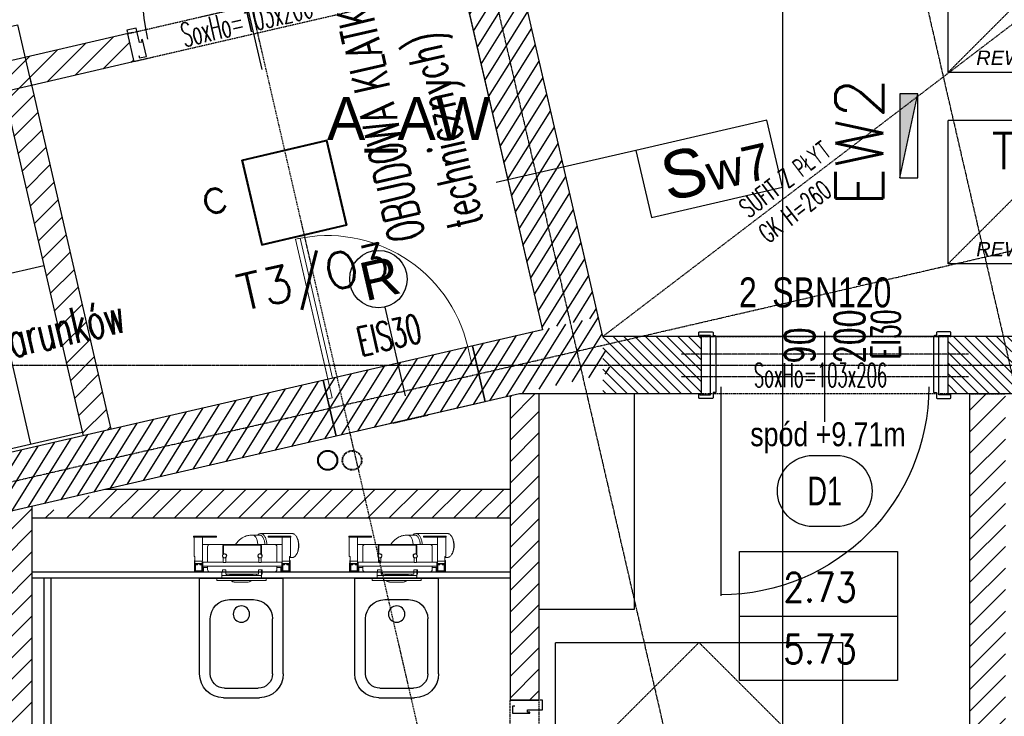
# Model space of a CAD drawing. Header units: millimetres. Extents: x 69081 to 158617, y -37521 to -9534.
# Tile 64 of 256: x 111704 to 112115, y -20695 to -20404. Entities that reach past the tile are written whole.
import ezdxf
from ezdxf.enums import TextEntityAlignment as Align

# ---------------------------------------------------------------- set-up
doc = ezdxf.new("R2010")
doc.units = ezdxf.units.MM
for name, pattern in [('DASHED', [0.75, 0.5, -0.25]), ('DASHED2', [0.375, 0.25, -0.125]), ('DO', [0.8, 0.6, -0.1, 0, -0.1]), ('DP', [0.5, 0.3, -0.2]), ('MP', [0.25, 0.15, -0.1])]:
    doc.linetypes.add(name, pattern=pattern)
for name, color, linetype in [('0_oświetlenie', 7, 'Continuous'), ('_A-opisy', 51, 'Continuous'), ('A-----SZ', 8, 'Continuous'), ('A-ARM', 8, 'Continuous'), ('A-MEB', 8, 'Continuous'), ('A-OSI', 8, 'DO'), ('A-SCH', 1, 'Continuous'), ('A-SCI', 7, 'Continuous'), ('A_GSA_GK', 2, 'Continuous'), ('AM DRZIW WEWN', 1, 'Continuous'), ('B-widok', 9, 'Continuous'), ('BA_ARM', 8, 'Continuous'), ('BA_drz', 7, 'Continuous'), ('BA_sym', 7, 'Continuous'), ('BA_WIC', 1, 'Continuous'), ('BA_wig', 3, 'Continuous'), ('BZ_sym', 7, 'Continuous'), ('E_OPRAWY_LUXIONA', 3, 'Continuous'), ('E_Oświetlenie - Numer obwodu', 1, 'Continuous'), ('E_Oświetlenie - Opis', 4, 'Continuous'), ('F-BIL', 1, 'Continuous'), ('F-BIL-OP', 3, 'Continuous'), ('F-BIL-TA', 1, 'Continuous'), ('JS_OLKA KONSTR', 231, 'Continuous'), ('JS_p.poż.', 240, 'Continuous'), ('JS_PODCIĄGI', 1, 'DP'), ('JS_SUFIT PODWIESZONY', 40, 'Continuous'), ('Nadproża', 5, 'DO'), ('porta', 8, 'Continuous'), ('R-----OP', 1, 'Continuous'), ('R-----WY', 1, 'Continuous')]:
    doc.layers.add(name, color=color, linetype=linetype)
for name, color, linetype, lineweight in [('_A-stolarka', 72, 'Continuous', 9), ('_A-ściany', 141, 'Continuous', 35), ('A-DRZ-SY', 7, 'Continuous', 25), ('IS_Grzejnik', 15, 'Continuous', 5), ('IS_Pion1', 7, 'Continuous', 5), ('OPIS', 7, 'Continuous', 25), ('SB_OTWORY DRZWI', 1, 'Continuous', 9)]:
    doc.layers.add(name, color=color, linetype=linetype, lineweight=lineweight)
doc.layers.add('IS_Działka (powrotna)', color=5, linetype='DASHED', lineweight=40, true_color=0x0000ff)
doc.layers.get('R-----WY').off()
doc.styles.add('Arial', font='l_10646.ttf')
doc.styles.add('BIKTS', font='bikromsw.shx', dxfattribs={"width": 0.85})
doc.styles.add('Opisowy', font='arial.ttf')
doc.styles.add('ROMANS', font='romans.shx', dxfattribs={"height": 1})
doc.styles.add('SIMPLEX', font='simplex', dxfattribs={"width": 0.85})
doc.styles.add('SŁAWKA', font='simplex.shx', dxfattribs={"height": 12.5})
doc.styles.add('TableTextStyle', font='txt')
doc.styles.add('WYM--ROMANSSHX-08', font='ROMANS.SHX', dxfattribs={"width": 0.8})

# ---------------------------------------------------------------- blocks, each defined once
blk = doc.blocks.new('wc 50')
at = {"layer": 'A-MEB', "ltscale": 50}
for p, q in [((57717.02, -30557.07), (57682.02, -30557.07)), ((57682.02, -30597.07), (57682.02, -30557.07)), ((57717.02, -30597.07), (57717.02, -30557.07)), ((57704.52, -30566.07), (57694.52, -30566.07)), ((57686.52, -30597.07), (57686.52, -30574.07)), ((57712.52, -30597.07), (57712.52, -30574.07)), ((57706.52, -30603.07), (57692.52, -30603.07)), ((57707.02, -30607.07), (57692.02, -30607.07))]:
    blk.add_line(p, q, dxfattribs=at)
blk.add_circle((57699.52, -30572.1), 3.43, dxfattribs=at)
for centre, radius, start, end in [((57694.52, -30574.07), 8, 90, 180), ((57704.52, -30574.07), 8, 0, 90), ((57692.02, -30597.07), 10, 180, 270), ((57692.52, -30597.07), 6, 180, 270), ((57706.52, -30597.07), 6, 270, 0), ((57707.02, -30597.07), 10, 270, 0)]:
    blk.add_arc(centre, radius, start, end, dxfattribs=at)
blk = doc.blocks.new('stelaż kibel')
at = {"layer": 'BA_ARM', "lineweight": 0}
for p, q in [((-8.04, 20.61), (-21.23, 20.61)), ((-22.85, 19.54), (-23.06, 19.23)), ((-20.64, 19.5), (-20.64, 19.1)), ((-20.64, 19.5), (-11.14, 19.5)), ((-20.64, 19.1), (-11.14, 19.1)), ((-20.49, 11.1), (-20.49, 19.1)), ((-16.99, 9.1), (-16.99, 19.1)), ((-11.14, 19.5), (-11.14, 19.1)), ((-4.56, 20.01), (-7.53, 20.01)), ((10.46, 19.5), (10.46, 19.1)), ((10.46, 19.5), (19.96, 19.5)), ((10.46, 19.1), (19.96, 19.1)), ((16.31, 9.1), (16.31, 19.1)), ((19.81, 11.1), (19.81, 19.1)), ((19.96, 19.5), (19.96, 19.1)), ((-16.99, 16.1), (-15.84, 16.1)), ((-13.84, 16.1), (-15.84, 16.1)), ((-14.84, 8.6), (-14.84, 15.1)), ((-13.84, 16.1), (-7.94, 16.1)), ((-8.44, 15.6), (-8.44, 11.9)), ((-8.14, 12.11), (-8.14, 15.8)), ((-8.14, 15.8), (7.46, 15.8)), ((7.26, 16.1), (-7.94, 16.1)), ((7.26, 16.1), (13.16, 16.1)), ((7.46, 15.8), (7.46, 12.11)), ((7.76, 11.9), (7.76, 15.6)), ((15.16, 16.1), (13.16, 16.1)), ((14.16, 15.1), (14.16, 8.6)), ((15.16, 16.1), (16.31, 16.1)), ((-23.06, 12), (-22.85, 11.68)), ((-21.23, 10.61), (-20.09, 10.61)), ((-20.09, 11.1), (-20.49, 11.1)), ((-20.09, 9.35), (-20.37, 9.35)), ((-20.37, 9.35), (-20.37, 4.55)), ((-20.09, 9.1), (-20.09, 11.1)), ((-20.09, 9.1), (-16.99, 9.1)), ((-20.09, 9.1), (-20.09, 8.1)), ((-17.09, 9.1), (-17.09, 8.1)), ((-16.84, 8.6), (-16.84, 8.1)), ((-8.24, 8.6), (-16.84, 8.6)), ((-8.44, 11.9), (-8.41, 11.9)), ((-8.27, 11.9), (-8.14, 11.9)), ((-8.24, 10.29), (-8.24, 8.5)), ((-8.24, 8.5), (-7.24, 8.5)), ((-8.14, 11.9), (-8.14, 11.99)), ((-7.24, 8.5), (-7.24, 10.29)), ((6.56, 8.6), (-7.24, 8.6)), ((6.56, 8.5), (6.56, 10.29)), ((7.56, 8.5), (6.56, 8.5)), ((7.46, 11.99), (7.46, 11.9)), ((7.46, 11.9), (7.59, 11.9)), ((7.56, 10.29), (7.56, 8.5)), ((16.16, 8.6), (7.56, 8.6)), ((7.73, 11.9), (7.76, 11.9)), ((16.16, 8.6), (16.16, 8.1)), ((19.41, 9.1), (16.31, 9.1)), ((16.41, 9.1), (16.41, 8.1)), ((19.41, 11.1), (19.81, 11.1)), ((19.41, 9.1), (19.41, 11.1)), ((19.56, 9.4), (19.41, 9.4)), ((19.41, 9.1), (19.41, 8.1)), ((19.66, 8.15), (19.41, 8.4)), ((19.41, 8.4), (19.41, 8.1)), ((19.56, 8.25), (19.56, 9.4)), ((-20.37, 4.55), (-10.87, 4.55)), ((-20.34, 8.1), (-20.34, 4.6)), ((-16.84, 8.1), (-20.34, 8.1)), ((-20.34, 4.6), (-16.84, 4.6)), ((-16.99, 7.95), (-20.19, 7.95)), ((-20.19, 7.95), (-20.19, 4.75)), ((-20.19, 4.75), (-16.99, 4.75)), ((-19.04, 7.8), (-20.04, 7.8)), ((-20.04, 7.8), (-20.04, 4.8)), ((-20.04, 4.8), (-17.04, 4.8)), ((-19.84, 5), (-19.84, 7.6)), ((-19.84, 7.6), (-19.04, 7.6)), ((-17.24, 5), (-19.84, 5)), ((-19.04, 7.6), (-19.04, 7.8)), ((-17.04, 7.8), (-18.04, 7.8)), ((-18.04, 7.8), (-18.04, 7.6)), ((-18.04, 7.6), (-17.24, 7.6)), ((-17.24, 7.6), (-17.24, 5)), ((-17.04, 4.8), (-17.04, 7.8)), ((-16.99, 4.75), (-16.99, 7.95)), ((-16.84, 4.6), (-16.84, 8.1)), ((16.16, 7), (-16.84, 7)), ((-14.84, 6.4), (-16.84, 6.4)), ((-16.54, 4.6), (-16.84, 4.6)), ((-16.54, 6.4), (-16.54, 4.6)), ((-13.84, 4.6), (-16.54, 4.6)), ((-14.84, 5.6), (-14.84, 7)), ((-8.64, 4.6), (-13.84, 4.6)), ((-10.87, 4.55), (-10.87, 4.6)), ((-7.14, 5.5), (-8.64, 5.5)), ((-8.64, 5.5), (-8.64, 4.6)), ((-8.64, 4.6), (-8.37, 4.6)), ((-8.64, 3.6), (-8.64, 4.6)), ((-8.37, 5.5), (-8.37, 2.47)), ((-7.14, 4.6), (-7.14, 5.5)), ((-7.14, 3.6), (-7.14, 4.6)), ((6.46, 4.6), (-7.14, 4.6)), ((7.96, 5.5), (6.46, 5.5)), ((6.46, 4.6), (6.46, 5.5)), ((6.46, 3.6), (6.46, 4.6)), ((7.96, 5.5), (7.96, 4.6)), ((13.16, 4.6), (7.96, 4.6)), ((8.21, 2.37), (8.21, 4.6)), ((15.86, 4.6), (13.16, 4.6)), ((14.16, 7), (14.16, 5.6)), ((16.16, 6.4), (14.16, 6.4)), ((15.86, 4.6), (15.86, 6.4)), ((16.16, 4.6), (15.86, 4.6)), ((16.16, 8.1), (16.16, 4.6)), ((19.66, 8.1), (16.16, 8.1)), ((16.16, 4.6), (19.66, 4.6)), ((16.31, 7.95), (16.31, 4.75)), ((19.51, 7.95), (16.31, 7.95)), ((16.31, 4.75), (19.51, 4.75)), ((17.36, 7.8), (16.36, 7.8)), ((16.36, 7.8), (16.36, 4.8)), ((16.36, 4.8), (19.36, 4.8)), ((16.56, 5), (16.56, 7.6)), ((16.56, 7.6), (17.36, 7.6)), ((19.16, 5), (16.56, 5)), ((17.36, 7.6), (17.36, 7.8)), ((18.36, 7.8), (18.36, 7.6)), ((19.36, 7.8), (18.36, 7.8)), ((18.36, 7.6), (19.16, 7.6)), ((19.16, 7.6), (19.16, 5)), ((19.36, 4.8), (19.36, 7.8)), ((19.51, 4.75), (19.51, 7.95)), ((19.66, 8.1), (19.66, 8.15)), ((19.66, 4.6), (19.66, 8.1)), ((-10.29, 2), (-10.29, 1.2)), ((-10.25, 2), (-10.29, 2)), ((-10.25, 2), (-9.45, 2)), ((-10.05, 1), (-10.09, 1)), ((-9.45, 1), (-10.05, 1)), ((9.45, 2), (-9.45, 2)), ((9.45, 1), (-9.45, 1)), ((-8.37, 3.6), (-8.64, 3.6)), ((-8.37, 2.47), (-8.32, 2.42)), ((-8.37, 2.47), (-8.32, 2.47)), ((-8.34, 2.43), (-8.34, 2)), ((-8.31, 3.1), (-8.32, 3.1)), ((-8.31, 3.1), (-8.01, 3.1)), ((8.01, 3.1), (-8.01, 3.1)), ((6.46, 3.6), (-7.14, 3.6)), ((-6.37, 3.1), (-6.37, 3.6)), ((-4.77, 3.6), (-4.77, 3.3)), ((-4.77, 3.3), (-4.77, 3.1)), ((-4.77, 3.3), (4.83, 3.3)), ((-4.77, 3.3), (4.83, 3.3)), ((-2.14, 0.3), (-2.21, 0.3)), ((-2.11, 0.3), (-2.14, 0.3)), ((2.18, 0.3), (-2.11, 0.3)), ((2.2, 0.3), (2.18, 0.3)), ((2.27, 0.3), (2.2, 0.3)), ((4.83, 3.3), (4.83, 3.6)), ((4.83, 3.1), (4.83, 3.3)), ((6.21, 3.6), (6.21, 3.1)), ((8.01, 3.1), (8.14, 3.1)), ((8.14, 3.1), (8.14, 2)), ((8.14, 3.1), (8.19, 3.1)), ((8.19, 3.1), (8.19, 2)), ((8.19, 2.35), (8.21, 2.37)), ((8.19, 2.37), (8.21, 2.37)), ((9.45, 2), (10.25, 2)), ((10.05, 1), (9.45, 1)), ((10.25, 2), (10.25, 1.2))]:
    blk.add_line(p, q, dxfattribs=at)
at = {"layer": 'BA_ARM', "lineweight": 0, "flags": 128}
for points in [[(-21.23, 20.61), (-21.45, 20.59), (-21.67, 20.54), (-21.88, 20.46), (-22.09, 20.33), (-22.3, 20.18), (-22.5, 19.99), (-22.68, 19.78), (-22.86, 19.53), (-23.03, 19.26), (-23.18, 18.96), (-23.32, 18.64), (-23.45, 18.29), (-23.56, 17.93), (-23.65, 17.55), (-23.73, 17.16), (-23.79, 16.75), (-23.83, 16.34), (-23.85, 15.93), (-23.86, 15.51), (-23.84, 15.09), (-23.81, 14.68), (-23.76, 14.27), (-23.69, 13.87), (-23.61, 13.48), (-23.51, 13.11), (-23.39, 12.76), (-23.25, 12.43), (-23.11, 12.11), (-22.95, 11.83), (-22.77, 11.57), (-22.59, 11.34), (-22.4, 11.13), (-22.2, 10.96), (-21.99, 10.83), (-21.78, 10.72), (-21.56, 10.65), (-21.34, 10.62), (-21.23, 10.61)], [(-10.66, 16.1), (-10.64, 16.34), (-10.6, 16.75), (-10.54, 17.16), (-10.47, 17.55), (-10.37, 17.93), (-10.26, 18.29), (-10.14, 18.64), (-10, 18.96), (-9.84, 19.26), (-9.68, 19.53), (-9.5, 19.78), (-9.31, 19.99), (-9.11, 20.18), (-8.91, 20.33), (-8.7, 20.46), (-8.48, 20.54), (-8.26, 20.59), (-8.04, 20.61)], [(-23.06, 12), (-23.12, 12.09), (-23.28, 12.36), (-23.42, 12.66), (-23.55, 12.97), (-23.66, 13.31), (-23.76, 13.67), (-23.84, 14.04), (-23.9, 14.42), (-23.95, 14.81), (-23.98, 15.21), (-23.99, 15.61), (-23.98, 16.01), (-23.95, 16.41), (-23.9, 16.8), (-23.84, 17.19), (-23.76, 17.56), (-23.66, 17.91), (-23.55, 18.25), (-23.42, 18.57), (-23.28, 18.87), (-23.12, 19.14), (-23.06, 19.23)], [(-9.83, 16.1), (-9.81, 16.4), (-9.76, 16.78), (-9.7, 17.16), (-9.62, 17.52), (-9.52, 17.87), (-9.41, 18.2), (-9.28, 18.51), (-9.13, 18.79), (-8.98, 19.05), (-8.81, 19.28), (-8.63, 19.49), (-8.44, 19.66), (-8.25, 19.8), (-8.05, 19.9), (-7.84, 19.97), (-7.64, 20.01), (-7.53, 20.01)], [(-6.86, 16.1), (-6.83, 16.4), (-6.79, 16.78), (-6.72, 17.16), (-6.64, 17.52), (-6.54, 17.87), (-6.43, 18.2), (-6.3, 18.51), (-6.16, 18.79), (-6, 19.05), (-5.83, 19.28), (-5.65, 19.49), (-5.47, 19.66), (-5.27, 19.8), (-5.07, 19.9), (-4.87, 19.97), (-4.66, 20.01), (-4.55, 20.01)], [(2.46, 16.1), (2.18, 16.51), (1.84, 16.94), (1.54, 17.29), (1.26, 17.57), (0.8, 17.99), (0.27, 18.42), (-0.36, 18.83), (-1.08, 19.22), (-1.57, 19.43), (-2.05, 19.61), (-2.47, 19.73), (-2.64, 19.78), (-2.84, 19.82), (-3.14, 19.88), (-3.54, 19.95), (-4.04, 20), (-4.55, 20.01)], [(2.2, 0.3), (2.23, 0.3), (2.25, 0.3)]]:
    blk.add_lwpolyline(points, dxfattribs=at)
at = {"layer": 'BA_ARM', "lineweight": 0}
for centre, radius, start, end in [((-8.13, 18.84), 1.78, 41.3776, 87.2916), ((-13.84, 15.1), 1, 90, 180), ((-7.94, 15.6), 0.5, 90, 180), ((7.26, 15.6), 0.5, 0, 90), ((13.16, 15.1), 1, 0, 90), ((-7.74, 11.3), 0.9, 138.1897, 242.734), ((-7.74, 11.3), 0.8, 131.4096, 120), ((-7.94, 10.29), 0.3, 135.0482, 180), ((-7.74, 11.3), 0.9, 297.266, 116.3878), ((-7.54, 10.29), 0.3, 0, 44.9518), ((7.06, 11.3), 0.9, 63.6122, 242.734), ((7.06, 11.3), 0.8, 60, 48.5904), ((6.86, 10.29), 0.3, 135.0482, 180), ((7.06, 11.3), 0.9, 297.266, 41.8103), ((7.26, 10.29), 0.3, 0, 44.9518), ((-13.84, 5.6), 1, 180, 270), ((13.16, 5.6), 1, 270, 0), ((-10.09, 1.2), 0.2, 179.9998, 269.9999), ((-2.21, 4.3), 4, 235.5885, 270), ((-2.17, 3.71), 3.41, 232.6467, 270.5225), ((-2.15, 3.69), 3.39, 232.5127, 270.557), ((2.21, 3.71), 3.41, 269.4571, 307.3947), ((2.27, 4.3), 4, 270, 270.6505), ((2.27, 4.3), 4, 273.5283, 304.4115), ((2.45, 3.34), 2.99, 281.7106, 308.4469), ((10.05, 1.2), 0.2, 269.9998, 0.0006)]:
    blk.add_arc(centre, radius, start, end, dxfattribs=at)
blk = doc.blocks.new('dr1h901')
at = {"color": 0}
blk.add_line((-0.5, 0), (-0.5, 1.005), dxfattribs=at)
at = {"color": 1}
blk.add_line((0, 0.1689), (0, -0.2655), dxfattribs=at)
blk.add_arc((-0.5, 0), 1, 0, 90, dxfattribs=at)
blk = doc.blocks.new('osie')
at = {"layer": 'A-OSI'}
for p, q in [((17560.16, -41339.7), (18200.3, -44112.43)), ((17389.65, -41379.07), (17986.94, -43966.21)), ((16952.59, -43589.23), (18131.33, -43317.09)), ((17574.24, -43387.43), (20818.3, -43387.43))]:
    blk.add_line(p, q, dxfattribs=at)
blk = doc.blocks.new('DYBY-BL5')
at = {"layer": 'F-BIL-TA', "color": 1}
blk.add_line((0, 45), (110, 45), dxfattribs=at)
blk.add_lwpolyline([(0, 0), (0, 90), (110, 90), (110, 0)], close=True, dxfattribs=at)
at = {"layer": 'F-BIL-OP', "style": 'SIMPLEX', "width": 0.85}
blk.add_attdef('NR', text='', height=20, dxfattribs=at).set_placement((56, 55), align=Align.CENTER)
at = {"layer": 'F-BIL-OP', "color": 2, "style": 'SIMPLEX', "width": 0.85, "flags": 1}
for tag, p in [('NAZWA', (119, 55)), ('POSADZKA', (119, 12)), ('GRUPA', (119, -27)), ('RODZAJ', (119, -72))]:
    blk.add_attdef(tag, p, '', height=19, dxfattribs=at)
at = {"layer": 'F-BIL-OP', "color": 2, "style": 'SIMPLEX', "width": 0.85}
blk.add_attdef('POW.', text='', height=20, dxfattribs=at).set_placement((56, 12), align=Align.CENTER)
at = {"layer": 'F-BIL-OP', "color": 2, "style": 'SIMPLEX', "width": 0.85, "flags": 1}
blk.add_attdef('POWH.', text='', height=20, dxfattribs=at).set_placement((56, -27), align=Align.CENTER)
blk = doc.blocks.new('REWIZJE')
at = {"layer": '_A-opisy', "color": 40}
blk.add_line((28149.58, -31193.14), (28149.58, -31231.14), dxfattribs=at)
blk.add_line((28149.58, -31193.14), (28149.58, -31231.14), dxfattribs=at)
blk.add_circle((28149.59, -31181.14), 12, dxfattribs=at)
at = {"layer": '_A-stolarka'}
for p, q in [((28119.58, -31215.14), (28119.58, -31157.14)), ((28119.58, -31157.14), (28121.58, -31157.14)), ((28119.58, -31217.14), (28119.58, -31157.14)), ((28121.58, -31157.14), (28121.58, -31217.14)), ((28119.58, -31217.14), (28119.58, -31215.14)), ((28117.58, -31217.14), (28119.58, -31217.14)), ((28117.58, -31225.14), (28117.58, -31217.14)), ((28117.58, -31217.14), (28119.58, -31217.14)), ((28119.58, -31217.14), (28119.58, -31225.14)), ((28121.58, -31217.14), (28119.58, -31217.14)), ((28179.58, -31217.14), (28179.58, -31217.14)), ((28179.58, -31217.14), (28179.58, -31225.14)), ((28181.58, -31217.14), (28179.58, -31217.14)), ((28181.58, -31225.14), (28181.58, -31217.14)), ((28119.58, -31225.14), (28117.58, -31225.14)), ((28179.58, -31225.14), (28181.58, -31225.14))]:
    blk.add_line(p, q, dxfattribs=at)
blk.add_arc((28119.58, -31217.14), 60, 0, 90, dxfattribs=at)
at = {"layer": '_A-ściany', "linetype": 'Continuous'}
for p, q in [((28117.58, -31217.14), (28117.58, -31241.14)), ((28181.58, -31217.14), (28181.58, -31241.14))]:
    blk.add_line(p, q, dxfattribs=at)
at = {"layer": '_A-ściany', "lineweight": 5}
for p, q in [((28181.58, -31217.14), (28117.58, -31217.14)), ((28181.58, -31241.14), (28117.58, -31241.14))]:
    blk.add_line(p, q, dxfattribs=at)
at = {"layer": 'JS_PODCIĄGI', "color": 4}
for p, q in [((28157.08, -31241.14), (28142.08, -31241.14)), ((28142.08, -31241.14), (28157.08, -31241.14))]:
    blk.add_line(p, q, dxfattribs=at)
at = {"layer": '_A-opisy', "color": 40, "insert": (28121.24, -31172.97), "char_height": 16, "attachment_point": 1, "style": 'Opisowy'}
blk.add_mtext_dynamic_manual_height_columns('\\pxqc;R', width=57.9989, gutter_width=1, heights=[0], dxfattribs=at)
blk = doc.blocks.new('symnadpr')
at = {"style": 'BIKTS', "width": 0.8}
blk.add_attdef('SZT_NADPR', text='', height=25, dxfattribs=at).set_placement((-48.74, -11.67), align=Align.RIGHT)
blk.add_attdef('NAZNADPR', (-42.6, -11.67), '', height=25, dxfattribs=at)
blk = doc.blocks.new('A$C04435ce7')
at = {"layer": 'Nadproża', "ltscale": 0.75}
for p, q in [((1416.09, 771.01), (1296.09, 771.01)), ((1416.09, 761.44), (1296.09, 761.44))]:
    blk.add_line(p, q, dxfattribs=at)
at = {"layer": 'BZ_sym'}
ref = blk.add_blockref('symnadpr', (1355.63, 796.79), dxfattribs=dict(at, xscale=0.5, yscale=0.5, zscale=0.5))
ref.add_attrib('naznadpr', 'SBN120', (1334.13, 790.54), dxfattribs={"height": 12.5, "style": 'BIKTS', "width": 0.8})
ref.add_attrib('szt_nadpr', '2', dxfattribs={"height": 12.5, "style": 'BIKTS', "width": 0.8}).set_placement((1327.68, 790.54), align=Align.RIGHT)
at = {"layer": 'OPIS', "insert": (1324.96, 742.5), "char_height": 10, "width": 160, "attachment_point": 1, "style": 'WYM--ROMANSSHX-08'}
blk.add_mtext('{\\fArial|b0|i0|c238|p34;spód +9.71m}', dxfattribs=at)
blk = doc.blocks.new('symdrz')
blk.add_lwpolyline([(-10, -30, -1), (-10, 30), (10, 30, -1), (10, -30)], format="xyb", close=True)
at = {"style": 'BIKTS', "width": 0.8}
blk.add_attdef('SZERDRZ', text='', height=25, dxfattribs=at).set_placement((77.15, 8.8), align=Align.CENTER)
blk.add_attdef('SYMDRZ', text='', height=25, dxfattribs=at).set_placement((0, 0), align=Align.MIDDLE)
blk.add_attdef('WYSDRZ', text='', height=25, dxfattribs=at).set_placement((77.15, -9.49), align=Align.TOP_CENTER)
blk = doc.blocks.new('grzejniki pietro 2')
at = {"layer": 'IS_Działka (powrotna)', "ltscale": 0.03}
blk.add_circle((17822.64, -42851.77), 4, dxfattribs=at)
at = {"layer": 'IS_Pion1', "color": 1, "lineweight": 40}
blk.add_circle((17812.45, -42851.77, -289.1), 4, dxfattribs=at)
blk = doc.blocks.new('A$C253e2aa0')
at = {"layer": 'B-widok', "color": 1, "linetype": 'MP'}
blk.add_lwpolyline([(0, 60), (120, 60), (120, 0), (0, 0), (0, 60)], dxfattribs=at)
at = {"layer": 'B-widok', "linetype": 'MP'}
blk.add_lwpolyline([(0, 0), (60, 60), (120, 0)], dxfattribs=at)
at = {"layer": 'R-----OP', "ltscale": 10, "insert": (11.78, 9.11, 36538.02), "char_height": 6, "width": 4709.9909, "attachment_point": 1, "style": 'SŁAWKA'}
blk.add_mtext('{\\fArial|b0|i1|c0|p34;REWIZJE W SUFICIE GK}', dxfattribs=at)
blk = doc.blocks.new('A$C40e4dba9')
at = {"layer": 'A-SCI', "color": 4}
for p, q in [((0, 0), (0, 24)), ((103, 0), (103, 24))]:
    blk.add_line(p, q, dxfattribs=at)
at = {"layer": 'JS_PODCIĄGI', "lineweight": -3}
for p, q in [((0, 24), (103, 24)), ((103, 0), (0, 0))]:
    blk.add_line(p, q, dxfattribs=at)
at = {"layer": 'AM DRZIW WEWN', "insert": (21.87, 12.86), "char_height": 10, "width": 61.9698, "attachment_point": 1, "style": 'ROMANS'}
blk.add_mtext('{\\W0.5;SoxHo=103x206}', dxfattribs=at)
blk = doc.blocks.new('A$Cf85abbde')
at = {"layer": 'A-SCI', "color": 4}
for p, q in [((12, 103), (0, 103)), ((12, 0), (0, 0))]:
    blk.add_line(p, q, dxfattribs=at)
at = {"layer": 'JS_PODCIĄGI', "lineweight": -3}
for p, q in [((0, 0), (0, 103)), ((12, 103), (12, 0))]:
    blk.add_line(p, q, dxfattribs=at)
at = {"layer": 'AM DRZIW WEWN', "insert": (0.83, 21.87), "char_height": 10, "width": 61.9698, "attachment_point": 1, "rotation": 90, "style": 'ROMANS'}
blk.add_mtext('{\\W0.5;SoxHo=103x206}', dxfattribs=at)
blk = doc.blocks.new('PRZEKROJE')
at = {"layer": 'R-----OP', "color": 121, "linetype": 'DP'}
blk.add_line((18791.92, -35480.04), (18450.15, -33999.67), dxfattribs=at)
blk = doc.blocks.new('opis lamp')
at = {"layer": 'E_Oświetlenie - Numer obwodu', "style": 'SIMPLEX'}
blk.add_attdef('OBWÓD', text='', height=15, dxfattribs=at).set_placement((-9.46, -1.18), align=Align.CENTER)
at = {"layer": 'E_Oświetlenie - Opis', "style": 'SIMPLEX'}
blk.add_attdef('OPIS1', (55.72, 42.77), '', height=15, dxfattribs=at)
blk = doc.blocks.new('EW1')
at = {"layer": 'E_OPRAWY_LUXIONA'}
h = blk.add_hatch(color=256, dxfattribs=at)
h.dxf.hatch_style = 1
h.paths.add_polyline_path([(17.5, -3.75), (17.5, 3.75), (-17.5, 3.75)])
blk.add_line((-17.5, 3.75), (17.5, -3.75), dxfattribs=at)
blk.add_lwpolyline([(-17.5, -3.75), (17.5, -3.75), (17.5, 3.75), (-17.5, 3.75)], close=True, dxfattribs=at)
at = {"layer": 'E_OPRAWY_LUXIONA', "linetype": 'ByBlock', "style": 'WYM--ROMANSSHX-08'}
blk.add_attdef('1', (-4.5, 5.28), '', height=20, dxfattribs=at)

msp = doc.modelspace()

# ---------------------------------------------------------------- hatches: boundary and pattern name
at = {"layer": 'A-----SZ'}
h = msp.add_hatch(dxfattribs=at)
h.set_pattern_fill('ANSI31', color=256, scale=2)
h.set_pattern_definition([(45, (77432.36, 11586.2524), (-4.4901281, 4.4901281), [])])
h.paths.add_polyline_path([(111471.1992, -19714.1903), (111466.7002, -19694.7029), (111455.0078, -19697.4023), (111459.5068, -19716.8897), (111502.2475, -19902.02), (111556.8122, -19889.4228), (111554.1128, -19877.7303), (111511.2405, -19887.6282)])
h.paths.add_polyline_path([(111908.6415, -20600.5941), (111739.3228, -20600.5941), (111708.7721, -20612.5941), (111908.6415, -20612.5941)])
h.paths.add_polyline_path([(111920.6415, -20560.5941), (111908.6415, -20561.5038), (111908.6415, -20688.5941), (111920.6415, -20688.5941)])
h.paths.add_polyline_path([(111920.6415, -20791.5941), (111908.6415, -20791.5941), (111908.6415, -20869.395), (111920.6415, -20878.9403)])
h.paths.add_polyline_path([(112115.6415, -20560.5941), (112100.6415, -20560.5941), (112100.6415, -21261.5941), (112115.6415, -21261.5941)])
h.paths.add_polyline_path([(112297.6415, -20560.5941), (112285.6415, -20560.5941), (112285.6415, -20678.5941), (112297.6415, -20678.5941)])
h.paths.add_polyline_path([(112409.6415, -20560.5941), (112397.6415, -20560.5941), (112397.6415, -20660.5941), (112445.6415, -20660.5941), (112445.6415, -20648.5941), (112409.6415, -20648.5941)])
h.paths.add_polyline_path([(112508.6415, -20560.5941), (112496.6415, -20560.5941), (112496.6415, -20648.5941), (112460.6415, -20648.5941), (112460.6415, -20660.5941), (112508.6415, -20660.5941)])
h.paths.add_polyline_path([(112460.6415, -20648.5941), (112445.6415, -20648.5941), (112445.6415, -21261.5941), (112460.6415, -21261.5941)])
h.paths.add_polyline_path([(112445.6415, -20800.5941), (112297.6415, -20800.5941), (112297.6415, -20781.5941), (112285.6415, -20781.5941), (112285.6415, -20812.5941), (112445.6415, -20812.5941)])
h.paths.add_polyline_path([(112620.6415, -20781.5941), (112608.6415, -20781.5941), (112608.6415, -20800.5941), (112460.6415, -20800.5941), (112460.6415, -20812.5941), (112620.6415, -20812.5941)])
h.paths.add_polyline_path([(112620.6415, -20560.5941), (112608.6415, -20560.5941), (112608.6415, -20678.5941), (112620.6415, -20678.5941)])
h.paths.add_polyline_path([(112805.6415, -20560.5941), (112790.6415, -20560.5941), (112790.6415, -21261.5941), (112805.6415, -21261.5941)])
h.paths.add_polyline_path([(112987.6415, -20560.5941), (112975.6415, -20560.5941), (112975.6415, -20678.5941), (112987.6415, -20678.5941)])
h.paths.add_polyline_path([(112987.6415, -20779.5941), (112975.6415, -20779.5941), (112975.6415, -20812.5941), (113135.6415, -20812.5941), (113135.6415, -20800.5941), (112987.6415, -20800.5941)])
h.paths.add_polyline_path([(113099.6415, -20560.5941), (113087.6415, -20560.5941), (113087.6415, -20660.5941), (113135.6415, -20660.5941), (113135.6415, -20648.5941), (113099.6415, -20648.5941)])
h.paths.add_polyline_path([(113150.6415, -20648.5941), (113135.6415, -20648.5941), (113135.6415, -21261.5941), (113150.6415, -21261.5941)])
h.paths.add_polyline_path([(113198.6415, -20560.5941), (113186.6415, -20560.5941), (113186.6415, -20648.5941), (113150.6415, -20648.5941), (113150.6415, -20660.5941), (113198.6415, -20660.5941)])
h.paths.add_polyline_path([(113310.6415, -20560.5941), (113298.6415, -20560.5941), (113298.6415, -20678.5941), (113310.6415, -20678.5941)])
h.paths.add_polyline_path([(113310.6415, -20779.5941), (113298.6415, -20779.5941), (113298.6415, -20800.5941), (113150.6415, -20800.5941), (113150.6415, -20812.5941), (113310.6415, -20812.5941)])
h.paths.add_polyline_path([(113495.6415, -20560.5941), (113480.6415, -20560.5941), (113480.6415, -21261.5941), (113495.6415, -21261.5941)])
h.paths.add_polyline_path([(113840.6415, -20560.5941), (113825.6415, -20560.5941), (113825.6415, -21261.5941), (113840.6415, -21261.5941)])
h.paths.add_polyline_path([(113825.6415, -20648.5941), (113789.6415, -20648.5941), (113789.6415, -20560.5941), (113777.6415, -20560.5941), (113777.6415, -20660.5941), (113825.6415, -20660.5941)])
h.paths.add_polyline_path([(113677.6415, -20560.5941), (113665.6415, -20560.5941), (113665.6415, -20678.5941), (113677.6415, -20678.5941)])
h.paths.add_polyline_path([(113677.6415, -20781.5941), (113665.6415, -20781.5941), (113665.6415, -20812.5941), (113825.6415, -20812.5941), (113825.6415, -20800.5941), (113677.6415, -20800.5941)])
h.paths.add_polyline_path([(114226.1415, -20560.5941), (114214.1415, -20560.5941), (114214.1415, -20688.5941), (114226.1415, -20688.5941)])
h.paths.add_polyline_path([(114237.1415, -20346.5941), (114217.1415, -20346.5941), (114217.1415, -20358.5941), (114225.1415, -20358.5941), (114225.1415, -20536.5941), (114237.1415, -20536.5941)])
h.paths.add_polyline_path([(114114.1415, -20346.5941), (114020.1415, -20346.5941), (114020.1415, -20358.5941), (114114.1415, -20358.5941)])
h = msp.add_hatch(dxfattribs=at)
h.set_pattern_fill('ANSI31', color=256, scale=2)
h.set_pattern_definition([(45, (77711.0075, 10690.476), (-4.4901281, 4.4901281), [])])
h.paths.add_polyline_path([(111888.9393, -20390.0413), (111886.2398, -20378.3488), (111849.2138, -20386.897), (111851.9132, -20398.5894)])
h.paths.add_polyline_path([(111730.1686, -20578.0762), (111741.8611, -20575.3768), (111708.6808, -20431.6572), (111751.5531, -20421.7594), (111748.8537, -20410.0669), (111694.2889, -20422.6642)])
h = msp.add_hatch(dxfattribs=at)
h.set_pattern_fill('ANSI31', color=256, angle=270)
h.set_pattern_definition([(315, (132130.583, 9115.9974), (2.24506402, 2.24506404), [])])
h.paths.add_polyline_path([(111988.6415, -20536.5849), (111988.6415, -20560.5849), (111947.4448, -20560.5849), (111947.4448, -20536.5849)])
h = msp.add_hatch(dxfattribs=at)
h.set_pattern_fill('ANSI31', color=256, angle=270)
h.set_pattern_definition([(315, (132272.8196, 9115.9974), (2.24506402, 2.24506404), [])])
h.paths.add_polyline_path([(112174.6415, -20536.5849), (112174.6415, -20560.5849), (112091.6415, -20560.5941), (112091.6415, -20536.5941)])
h = msp.add_hatch(dxfattribs=at)
h.set_pattern_fill('ANSI31', color=256, scale=2)
h.set_pattern_definition([(45, (77980.5735, 17505.211), (-4.49012806, 4.49012806), [])])
h.paths.add_polyline_path([(111920.6415, -20791.5941), (111908.6415, -20791.5941), (111908.6415, -20912.925), (111708.7721, -20912.925), (111708.7721, -20607.6473), (111696.7721, -20610.4177), (111696.7721, -20918.3089), (111517.5623, -20959.6828), (111520.2618, -20971.3752), (111721.4596, -20924.925), (111920.6415, -20924.925)])
h.paths.add_polyline_path([(111417.2022, -20982.8527), (111385.048, -20990.2761), (111387.7474, -21001.9685), (111419.9016, -20994.5452)])
at = {"layer": 'JS_p.poż.'}
h = msp.add_hatch(dxfattribs=at)
h.set_pattern_fill('ANSI31', color=256, scale=40, angle=13, style=0)
h.set_pattern_definition([(58, (87990.9954, -11634.6225), (-4.2402405, 2.6495963), [])])
h.paths.add_polyline_path([(111873.2951, -20215.5892), (111849.9102, -20220.9881), (111922.1195, -20533.7608), (111945.5044, -20528.362)])
h.paths.add_polyline_path([(111812.7933, -20060.217), (111836.1782, -20054.8182), (111828.5299, -20021.6896), (111810.5438, -20050.4733)])
h = msp.add_hatch(dxfattribs=at)
h.set_pattern_fill('ANSI31', color=256, scale=40, angle=13, style=0)
h.set_pattern_definition([(58, (88107.97, -12141.295), (-4.2402405, 2.6495963), [])])
h.paths.add_polyline_path([(111950.9032, -20551.7469), (111945.5044, -20528.362), (111288.779, -20679.979), (111294.1778, -20703.3639)])

# ---------------------------------------------------------------- linework, layer by layer
msp.add_lwpolyline([(111556.6836, -18844.1938), (111703.244, -18807.7598), (111981.0586, -20011.1069), (112126.2397, -19977.5892), (112217.3915, -20376.0176), (113845.1415, -20376.0176), (113845.1415, -18660.5941), (113996.1415, -18660.5941), (113996.1415, -20536.5941), (111947.4049, -20536.5941), (111556.4636, -18843.6979)])
at = {"color": 5}
msp.add_lwpolyline([(109057.9191, -19758.1136), (112022.4392, -19758.1136), (112022.4392, -20828.5147), (109057.9191, -20828.5147)], close=True, dxfattribs=at)
at = {"layer": '0_oświetlenie'}
for points in [[(111796.5697, -20462.8865, 0), (111832.1049, -20454.5525, 0)], [(111832.1049, -20454.5525, 0), (111796.5697, -20462.8865, 0)], [(111832.1049, -20454.5525, 0), (111796.5697, -20462.8865, 0)], [(111796.5697, -20462.8865, 0), (111832.1049, -20454.5525, 0)], [(111831.9174, -20454.8532, 0), (111796.8705, -20463.074, 0)], [(111796.8705, -20463.074, 0), (111831.9174, -20454.8532, 0)], [(111840.1362, -20489.9021, 0), (111831.9174, -20454.8532, 0)], [(111831.9174, -20454.8532, 0), (111840.1362, -20489.9021, 0)], [(111832.1049, -20454.5525, 0), (111840.4369, -20490.0896, 0)], [(111840.4369, -20490.0896, 0), (111832.1049, -20454.5525, 0)], [(111840.4369, -20490.0896, 0), (111832.1049, -20454.5525, 0)], [(111832.1049, -20454.5525, 0), (111840.4369, -20490.0896, 0)], [(111804.9018, -20498.4236, 0), (111796.5697, -20462.8865, 0)], [(111796.5697, -20462.8865, 0), (111804.9018, -20498.4236, 0)], [(111796.5697, -20462.8865, 0), (111804.9018, -20498.4236, 0)], [(111804.9018, -20498.4236, 0), (111796.5697, -20462.8865, 0)], [(111796.8705, -20463.074, 0), (111805.0893, -20498.1228, 0)], [(111805.0893, -20498.1228, 0), (111796.8705, -20463.074, 0)], [(111840.4369, -20490.0896, 0), (111804.9018, -20498.4236, 0)], [(111804.9018, -20498.4236, 0), (111840.4369, -20490.0896, 0)], [(111804.9018, -20498.4236, 0), (111840.4369, -20490.0896, 0)], [(111840.4369, -20490.0896, 0), (111804.9018, -20498.4236, 0)], [(111805.0893, -20498.1228, 0), (111840.1362, -20489.9021, 0)], [(111840.1362, -20489.9021, 0), (111805.0893, -20498.1228, 0)]]:
    msp.add_polyline3d(points, dxfattribs=at)
at = {"layer": 'A-MEB'}
msp.add_lwpolyline([(111960.6415, -20560.5941), (111920.6415, -20560.5941), (111920.6415, -20650.5941), (111960.6415, -20650.5941)], close=True, dxfattribs=at)
at = {"layer": 'A-SCH', "color": 1}
for p, q in [((111708.3951, -20581.5636), (111676.0021, -20441.2543)), ((111474.0522, -20562.2851), (111713.7472, -20506.9472))]:
    msp.add_line(p, q, dxfattribs=at)
at = {"layer": 'A-SCH'}
msp.add_lwpolyline([(111490.1362, -20631.9526), (111729.8312, -20576.6147)], dxfattribs=at)
at = {"layer": 'A-SCI', "color": 4}
for p, q in [((111849.9102, -20220.9881), (111922.1195, -20533.7608)), ((111922.1195, -20533.7608), (111312.1639, -20674.5802)), ((111908.6415, -20561.5038), (111908.6415, -20688.5941)), ((111920.6415, -20560.5941), (111920.6415, -20688.5941)), ((111708.7721, -20607.6473), (111708.7721, -20912.925)), ((111908.6415, -20688.5941), (111920.6415, -20688.5941))]:
    msp.add_line(p, q, dxfattribs=at)
at = {"layer": 'A-SCI', "color": 5}
for p, q in [((111750.8024, -20409.617), (111694.2889, -20422.6642)), ((111694.2889, -20422.6642), (111730.1686, -20578.0762)), ((111753.5018, -20421.3095), (111708.6808, -20431.6572)), ((111707.9363, -20428.4326), (111741.8611, -20575.3768)), ((111908.6415, -20561.5038), (111908.6415, -20688.5941)), ((111920.6415, -20560.5941), (111920.6415, -20688.5941)), ((111920.6415, -20560.5941), (111920.6415, -20600.5941)), ((112100.6415, -20560.5941), (112100.6415, -21261.5941)), ((111908.6415, -20688.5941), (111920.6415, -20688.5941))]:
    msp.add_line(p, q, dxfattribs=at)
at = {"layer": 'A-SCI', "color": 4}
for points in [[(111849.9102, -20220.9881), (111922.1195, -20533.7608)], [(111649.9761, -20257.3966), (111406.3836, -20313.6344), (111443.5005, -20474.4054), (111687.093, -20418.1677), (111685.2934, -20410.3727), (111702.8321, -20406.3236), (111708.6808, -20431.6572), (111430.011, -20495.9932), (111384.7958, -20300.1448), (111663.4656, -20235.8088), (111667.5147, -20253.3475), (111649.9761, -20257.3966), (111649.9761, -20257.3966)], [(111988.6415, -20536.5941), (111947.4049, -20536.5941), (111907.2627, -20362.7191)], [(112174.6415, -20536.5941), (112091.6415, -20536.5941)], [(111988.6415, -20560.5941), (111912.5818, -20560.5941), (111317.5627, -20697.9651)], [(112174.6415, -20560.5941), (112091.6415, -20560.5941)], [(111908.6415, -20600.5941), (111739.3228, -20600.5941)], [(111908.6415, -20612.5941), (111708.7721, -20612.5941)]]:
    msp.add_lwpolyline(points, dxfattribs=at)
at = {"layer": 'A_GSA_GK', "color": 8}
for p, q in [((111908.6415, -20635.0941), (111708.7721, -20635.0941)), ((111713.7721, -20637.5941), (111713.7721, -20912.925))]:
    msp.add_line(p, q, dxfattribs=at)
at = {"layer": 'A_GSA_GK'}
for p, q in [((111908.6415, -20637.5941), (111708.7721, -20637.5941)), ((111716.7721, -20637.5941), (111716.7721, -20912.925))]:
    msp.add_line(p, q, dxfattribs=at)
at = {"layer": 'BA_WIC'}
msp.add_line((111961.2423, -20458.8189), (111902.7801, -20472.316), dxfattribs=at)
msp.add_lwpolyline([(111967.7249, -20486.8982), (112022.4635, -20474.2608), (112015.9809, -20446.1815), (111961.2423, -20458.8189)], close=True, dxfattribs=at)
at = {"layer": 'JS_PODCIĄGI', "color": 4}
for p, q in [((112100.6415, -20560.5941), (112115.6415, -20560.5941)), ((112115.6415, -20560.5941), (112100.6415, -20560.5941))]:
    msp.add_line(p, q, dxfattribs=at)
at = {"layer": 'JS_SUFIT PODWIESZONY', "linetype": 'DASHED2'}
msp.add_line((112209.2176, -20337.006), (111947.4049, -20536.5941), dxfattribs=at)
at = {"layer": 'porta'}
for points in [[(111753.5391, -20419.2482), (111753.764, -20420.2226), (111756.6872, -20419.5478), (111755.0563, -20412.4836), (111754.5691, -20412.5961), (111754.794, -20413.5704), (111753.8197, -20413.7954), (111752.4137, -20407.7056), (111748.5162, -20408.6054), (111748.5162, -20408.6054), (111748.7412, -20409.5797)], [(111910.6415, -20691.0941), (111909.6415, -20691.0941), (111909.6415, -20694.0941), (111916.8915, -20694.0941), (111916.8915, -20693.5941), (111915.8915, -20693.5941), (111915.8915, -20692.5941), (111922.1415, -20692.5941), (111922.1415, -20688.5941), (111922.1415, -20688.5941), (111921.1415, -20688.5941)], [(111910.6415, -20691.0941), (111909.6415, -20691.0941), (111909.6415, -20694.0941), (111916.8915, -20694.0941), (111916.8915, -20693.5941), (111915.8915, -20693.5941), (111915.8915, -20692.5941), (111922.1415, -20692.5941), (111922.1415, -20688.5941), (111922.1415, -20688.5941), (111921.1415, -20688.5941)]]:
    msp.add_lwpolyline(points, dxfattribs=at)
for points in [[(111987.9415, -20536.1941), (111987.9415, -20536.5941), (111987.4415, -20536.5941), (111987.4415, -20534.9941, -0.41421356), (111987.7415, -20534.6941), (111993.0915, -20534.6941, -0.36992408), (111993.4415, -20534.9941), (111993.4415, -20536.1941), (111994.1415, -20536.1941, -0.41421356), (111994.6415, -20536.6941), (111994.6415, -20560.0441), (111993.4415, -20560.0441), (111993.4415, -20562.1941, -0.45993492), (111993.0915, -20562.4941), (111987.7415, -20562.4941, -0.41421356), (111987.4415, -20562.1941), (111987.4415, -20560.5941), (111987.9415, -20560.5941), (111987.9415, -20560.9941), (111992.4415, -20560.9941), (111992.4415, -20536.1941), (111987.9415, -20536.1941), (111987.9415, -20536.5941)], [(112092.3415, -20536.1941), (112092.3415, -20536.5941), (112092.8415, -20536.5941), (112092.8415, -20534.9941, 0.41421356), (112092.5415, -20534.6941), (112087.1915, -20534.6941, 0.36992408), (112086.8415, -20534.9941), (112086.8415, -20536.1941), (112086.1415, -20536.1941, 0.41421356), (112085.6415, -20536.6941), (112085.6415, -20560.0441), (112086.8415, -20560.0441), (112086.8415, -20562.1941, 0.45993492), (112087.1915, -20562.4941), (112092.5415, -20562.4941, 0.41421356), (112092.8415, -20562.1941), (112092.8415, -20560.5941), (112092.3415, -20560.5941), (112092.3415, -20560.9941), (112087.8415, -20560.9941), (112087.8415, -20536.1941), (112092.3415, -20536.1941), (112092.3415, -20536.5941)]]:
    msp.add_lwpolyline(points, format="xyb", dxfattribs=at)

# ---------------------------------------------------------------- block references
at = {"layer": '0_oświetlenie'}
ref = msp.add_blockref('opis lamp', (112119.8168, -20438.6744, 1), dxfattribs=at)
ref.add_attrib('OBWÓD', 'T3/O3', dxfattribs={"layer": 'E_Oświetlenie - Numer obwodu', "height": 15, "style": 'SIMPLEX'}).set_placement((112141.9731, -20466.6423, 1), align=Align.CENTER)
ref.add_attrib('OPIS1', 'b', (112165.4373, -20438.1117, 1), dxfattribs={"layer": 'E_Oświetlenie - Opis', "height": 15, "style": 'SIMPLEX'})
at = {"layer": '0_oświetlenie', "color": 4}
ref = msp.add_blockref('EW1', (112075.2353, -20452.7456), dxfattribs=dict(at, rotation=89.99999999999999))
ref.add_attrib('1', 'EW2', (112064.5638, -20482.4369), dxfattribs={"layer": 'E_OPRAWY_LUXIONA', "linetype": 'ByBlock', "height": 20, "rotation": 90, "style": 'WYM--ROMANSSHX-08'})
at = {"layer": '0_oświetlenie'}
ref = msp.add_blockref('opis lamp', (111800.1097, -20496.6346, 1), dxfattribs=dict(at, rotation=13.00000000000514))
ref.add_attrib('OBWÓD', 'T3/O3', dxfattribs={"layer": 'E_Oświetlenie - Numer obwodu', "height": 15, "rotation": 13, "style": 'SIMPLEX'}).set_placement((111827.9895, -20518.9017, 1), align=Align.CENTER)
ref.add_attrib('OPIS1', 'c', (111780.757, -20486.0608, 1), dxfattribs={"layer": 'E_Oświetlenie - Opis', "height": 15, "rotation": 13, "style": 'SIMPLEX'})
at = {"layer": 'A-ARM', "xscale": -1}
for p in [(169495.8827, 9919.4733), (169560.7706, 9919.4733)]:
    msp.add_blockref('wc 50', p, dxfattribs=at)
at = {"layer": 'A-DRZ-SY', "color": 4, "rotation": 12.99999981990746}
msp.add_blockref('REWIZJE', (77411.2674, 3537.0596), dxfattribs=at)
at = {"layer": 'A-SCI', "color": 4}
msp.add_blockref('osie', (94084.5456, 22838.835), dxfattribs=at)
at = {"layer": 'AM DRZIW WEWN'}
ref = msp.add_blockref('symdrz', (112040.1415, -20601.1868), dxfattribs=dict(at, xscale=0.4950000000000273, yscale=0.4950000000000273, zscale=0.4950000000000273))
ref.add_attrib('Symdrz', 'D1', dxfattribs={"layer": 'BA_sym', "height": 12, "style": 'BIKTS', "width": 0.7}).set_placement((112040.1415, -20601.1868), align=Align.MIDDLE_CENTER)
at = {"layer": 'B-widok'}
for p in [(112091.6675, -20426.2344, 289.1), (112091.6675, -20506.2344, 289.1), (111927.5821, -20724.5179, 1051.9)]:
    msp.add_blockref('A$C253e2aa0', p, dxfattribs=at)
at = {"layer": 'BA_drz', "xscale": 87.00000000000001, "yscale": -87, "zscale": -87, "rotation": 192.9999999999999}
msp.add_blockref('dr1h901', (111799.7076, -20402.5626), dxfattribs=at)
at = {"layer": 'BA_drz', "xscale": 87, "yscale": -87, "zscale": -87}
msp.add_blockref('dr1h901', (112040.1415, -20557.5941), dxfattribs=at)
at = {"layer": 'BA_wig', "xscale": -1, "rotation": 359.9999999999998}
for p in [(111796.3656, -20639.5941), (111861.2535, -20639.5941)]:
    msp.add_blockref('stelaż kibel', p, dxfattribs=at)
at = {"layer": 'F-BIL', "xscale": 0.6, "yscale": 0.6, "zscale": 0.6}
msp.add_blockref('DYBY-BL5', (112004.5347, -20680.4358), dxfattribs=at).add_auto_attribs({'NR': '2.73', 'POW.': '5.73'})
at = {"layer": 'IS_Grzejnik'}
msp.add_blockref('grzejniki pietro 2', (94019.9764, 22263.4019, -289.1), dxfattribs=at)
at = {"layer": 'JS_OLKA KONSTR'}
msp.add_blockref('A$C04435ce7', (110684.0499, -21314.9635), dxfattribs=at)
at = {"layer": 'R-----WY'}
msp.add_blockref('PRZEKROJE', (93259.4635, 13995.1786), dxfattribs=at)
at = {"layer": 'SB_OTWORY DRZWI', "rotation": 283.0000000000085}
msp.add_blockref('A$Cf85abbde', (111748.8537, -20410.0669), dxfattribs=at)
at = {"layer": 'SB_OTWORY DRZWI'}
for name, p in [('A$C40e4dba9', (111988.6415, -20560.5941)), ('A$Cf85abbde', (111908.6415, -20791.5941))]:
    msp.add_blockref(name, p, dxfattribs=at)

# ---------------------------------------------------------------- texts
at = {"layer": '0_oświetlenie', "style": 'TableTextStyle'}
msp.add_text('A_AW', height=18, dxfattribs=at).set_placement((111832.1058, -20454.5526))
at = {"layer": 'JS_p.poż.', "ltscale": 0.02, "attachment_point": 1, "style": 'ROMANS'}
for s, insert, char_height, width, rotation in [('{\\W0.6;OBUDOWA KLATKI SCHODOWEJ REI 60 (\\fArial|b0|i0|c238|p34;\\W1;§\\fMS Shell Dlg 2|b0|i0|c238|p0;\\H0.70832x; \\Fromans|c238;\\H1.4118x;\\W0.6;245 warunków technicznych)}', (111858.4229, -20498.2495), 15, 377.271032, 103), ('{\\W0.6;OBUDOWA KLATKI SCHODOWEJ REI 60 (\\fArial|b0|i0|c238|p34;\\W1;§\\fMS Shell Dlg 2|b0|i0|c238|p0;\\H0.70832x; \\Fromans|c238;\\H1.4118x;\\W0.6;245 warunków technicznych)}', (111412.1747, -20596.8362), 15, 377.271032, 13), ('{\\W0.6;EI30}', (112059.6235, -20546.0182), 12, 260.223155, 90), ('{\\W0.6;EIS30}', (111843.6088, -20533.1566), 12, 188.462975, 13)]:
    msp.add_mtext(s, dxfattribs=dict(at, insert=insert, char_height=char_height, width=width, rotation=rotation))
at = {"layer": 'JS_SUFIT PODWIESZONY', "insert": (112003.549, -20480.9622), "char_height": 8, "width": 59.10685, "attachment_point": 1, "rotation": 37.283359, "style": 'ROMANS'}
msp.add_mtext('{\\W0.6;SUFIT Z PŁYT\\PGK H=260}', dxfattribs=at)
at = {"layer": 'R-----OP', "char_height": 12.5}
for s, insert, width, attachment_point, rotation, style in [('\\pxql;{\\fArial|b0|i0|c238|p34;\\H1.6x;S\\H0.75x;w7}', (111969.9548, -20460.73), 45.544203, 1, 13, 'Arial'), ('\\pxql;{\\W0.7;90\\P200}', (112056.7333, -20204.9776), 342.829506, 9, 90, 'ROMANS')]:
    msp.add_mtext(s, dxfattribs=dict(at, insert=insert, width=width, attachment_point=attachment_point, rotation=rotation, style=style))

doc.saveas('drawing.dxf')
